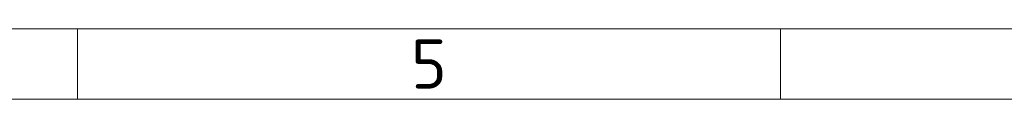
# Model space of a CAD drawing. Header units: millimetres. Extents: x 5 to 415, y 5 to 292.
# Tile 92 of 197: x 206 to 276, y 287 to 292. Entities that reach past the tile are written whole.
import ezdxf

# ---------------------------------------------------------------- set-up
doc = ezdxf.new("R2010")
doc.units = ezdxf.units.MM
doc.layers.add('Rahmen (ISO)', color=7, linetype='Continuous', lineweight=70)
doc.styles.add('Bezeichnungstext (ISO)', font='isocpeur.ttf')

# ---------------------------------------------------------------- blocks, each defined once
blk = doc.blocks.new('Ränder Basler-A3')
at = {"layer": 'Rahmen (ISO)', "color": 7, "lineweight": 18}
blk.add_line((5, 292), (415, 292), dxfattribs=at)
at = {"layer": 'Rahmen (ISO)', "color": 7, "linetype": 'Continuous', "lineweight": 18}
for p, q in [((210, 292), (210, 287)), ((260, 292), (260, 287))]:
    blk.add_line(p, q, dxfattribs=at)
at = {"layer": 'Rahmen (ISO)', "lineweight": 18}
for p, q in [((160, 287), (210, 287)), ((210, 287), (260, 287)), ((260, 287), (310, 287))]:
    blk.add_line(p, q, dxfattribs=at)
at = {"layer": 'Rahmen (ISO)', "insert": (235, 289.5), "char_height": 3.5, "attachment_point": 5, "style": 'Bezeichnungstext (ISO)'}
blk.add_mtext('\\fISOCPEUR|b0|i0;{\\H3.5000;5}', dxfattribs=at)

msp = doc.modelspace()

# ---------------------------------------------------------------- block references
msp.add_blockref('Ränder Basler-A3', (0, 0))

doc.saveas('drawing.dxf')
